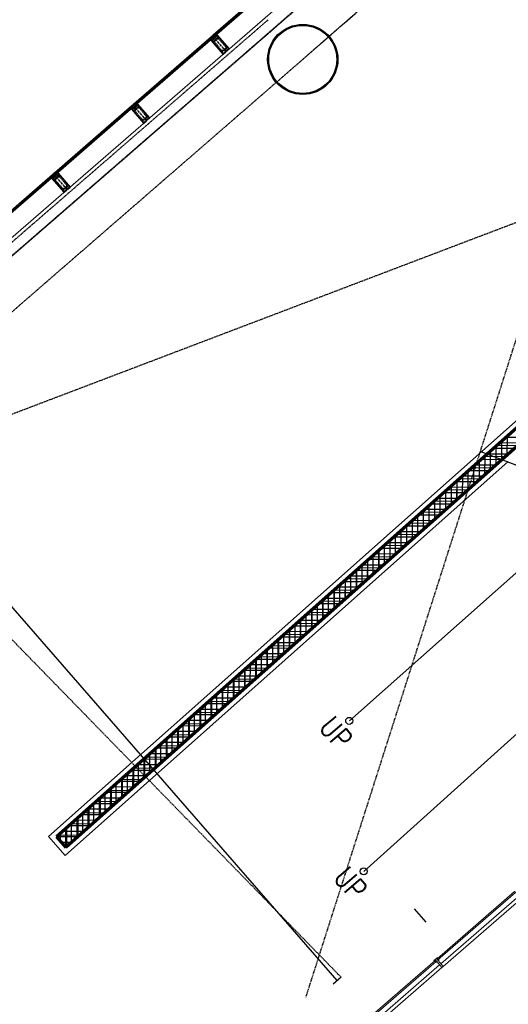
# Model space of a CAD drawing. Header units: millimetres. Extents: x 98667 to 994031, y -2704 to 533009.
# Tile 175 of 256: x 573439 to 580398, y 345326 to 359366. Entities that reach past the tile are written whole.
import ezdxf

# ---------------------------------------------------------------- set-up
doc = ezdxf.new("R2010")
doc.units = ezdxf.units.MM
for name, pattern in [('AP03000E0$0$CENTER', [50.8, 31.75, -6.35, 6.35, -6.35]), ('AP03000E0$0$HIDDEN', [9.525, 6.35, -3.175]), ('AP03000E0$0$HIDDENX2', [19.05, 12.7, -6.35]), ('HIDDENX2', [19.05, 12.7, -6.35]), ('sp00000g0$0$CENTER', [50.8, 31.75, -6.35, 6.35, -6.35])]:
    doc.linetypes.add(name, pattern=pattern)
doc.layers.get('Defpoints').update_dxf_attribs({"color": 251})
for name, color, linetype, lineweight in [('A-ANNO-TARG', 4, 'Continuous', 30), ('A-FLOR-OVHD', 2, 'HIDDENX2', 25), ('A-GLAZ-PRHT', 1, 'Continuous', 15), ('A-GLAZ-SILL', 1, 'Continuous', 15), ('A-WALL-FNSH', 1, 'Continuous', 15), ('A-WALL-FULL', 6, 'Continuous', 70), ('A-WALL-PATT', 5, 'Continuous', 15), ('AP03000E0$0$A-FLOR-EDGE', 1, 'AP03000E0$0$HIDDENX2', 15), ('AP03000E0$0$A-GLAZ-FULL-EXTR', 2, 'Continuous', 20), ('AP03000E0$0$A-GLAZ-MULL-EXTR', 3, 'Continuous', 35), ('AP03000E0$0$A-WALL-FNSH', 1, 'Continuous', 15)]:
    doc.layers.add(name, color=color, linetype=linetype, lineweight=lineweight)
for name, color, linetype in [('A-COL ENCLOUSER INNER', 1, 'Continuous'), ('A-COL ENCLOUSER OUTER', 6, 'Continuous'), ('A-WALL-PATT-50', 5, 'Continuous'), ('sp00000g0$0$S-GRID', 1, 'sp00000g0$0$CENTER')]:
    doc.layers.add(name, color=color, linetype=linetype)
doc.layers.add('AP03000E0$0$A-Slab Edge Guide', color=55, linetype='Continuous', lineweight=15, plot=False)
doc.styles.add('SOM-TEXT', font='SIMPLEX.shx', dxfattribs={"width": 0.8})

msp = doc.modelspace()

# ---------------------------------------------------------------- linework, layer by layer
at = {"color": 251, "linetype": 'AP03000E0$0$CENTER'}
for p, q in [((576379, 358913), (576183, 359139)), ((575247, 357928), (575050, 358155)), ((574115, 356944), (573918, 357171))]:
    msp.add_line(p, q, dxfattribs=at)
at = {"layer": 'A-ANNO-TARG', "color": 251}
for p, q in [((581093, 352789, 0), (579996, 353207, 0)), ((581735, 352570, 0), (578134, 349367, 0)), ((583541, 351907, 0), (578340, 347221, 0))]:
    msp.add_line(p, q, dxfattribs=at)
for centre in [(578132, 349368, 0), (578338, 347222, 0)]:
    msp.add_circle(centre, 50, dxfattribs=at)
at = {"layer": 'A-COL ENCLOUSER INNER', "color": 251}
for radius in [494, 485]:
    msp.add_circle((577470, 358800), radius, dxfattribs=at)
at = {"layer": 'A-COL ENCLOUSER OUTER', "color": 251}
msp.add_circle((577470, 358800), 500, dxfattribs=at)
at = {"layer": 'A-FLOR-OVHD', "color": 251}
for p, q in [((583401, 363872, 0), (577512, 345427, 0)), ((571043, 352873, 0), (587816, 359257, 0)), ((571043, 352873, 0), (578015, 345713, 0))]:
    msp.add_line(p, q, dxfattribs=at)
at = {"layer": 'A-GLAZ-PRHT', "color": 251}
for p, q in [((579471, 345866), (580584, 346834)), ((579373, 345979), (579354, 345963)), ((579354, 345963), (579373, 345979)), ((579354, 345963), (579453, 345850)), ((579453, 345850), (579354, 345963)), ((579471, 345866), (579373, 345979)), ((579373, 345979), (579471, 345866)), ((579453, 345850), (578339, 344882)), ((579453, 345850), (579471, 345866)), ((579471, 345866), (579453, 345850))]:
    msp.add_line(p, q, dxfattribs=at)
for points in [[(580501, 346921), (580488, 346936), (579383, 345975), (579396, 345960), (580501, 346921)], [(580552, 346872), (579439, 345904)], [(578265, 344976), (578252, 344992), (579357, 345952), (579370, 345937), (578265, 344976)], [(578307, 344920), (579419, 345887)]]:
    msp.add_lwpolyline(points, dxfattribs=at)
at = {"layer": 'A-GLAZ-SILL', "color": 251}
for p, q in [((579354, 345963), (579339, 345950)), ((579361, 345956), (579354, 345963)), ((579361, 345956), (579354, 345963)), ((579373, 345979), (579388, 345993)), ((579379, 345972), (579373, 345979)), ((579379, 345972), (579373, 345979)), ((579395, 345985), (579380, 345972)), ((579388, 345993), (579395, 345985)), ((579408, 345970), (579393, 345957)), ((579399, 345949), (579414, 345962)), ((579414, 345962), (579408, 345970)), ((579339, 345950), (579346, 345942)), ((579346, 345942), (579361, 345955)), ((579359, 345927), (579374, 345940)), ((579365, 345920), (579359, 345927)), ((579380, 345933), (579365, 345920))]:
    msp.add_line(p, q, dxfattribs=at)
at = {"layer": 'A-WALL-FNSH', "color": 251, "linetype": 'ByBlock'}
msp.add_line((586483, 358963, 0), (573851, 347720, 0), dxfattribs=at)
at = {"layer": 'A-WALL-FNSH', "color": 251, "linetype": 'Continuous'}
for p in [(580398, 353064), (573851, 347720, 0)]:
    msp.add_line(p, (574087, 347448, 0), dxfattribs=at)
at = {"layer": 'A-WALL-FULL', "color": 251, "linetype": 'Continuous'}
for p, q in [((586475, 358850, 0), (573963, 347712, 0)), ((586457, 358566), (574094, 347561, 0)), ((573963, 347712, 0), (574094, 347561, 0))]:
    msp.add_line(p, q, dxfattribs=at)
at = {"layer": 'A-WALL-PATT', "color": 251, "linetype": 'ByBlock'}
for p, q in [((573963, 347712, 0), (586475, 358850, 0)), ((586457, 358566, 0), (574094, 347561, 0)), ((574094, 347561, 0), (573963, 347712, 0))]:
    msp.add_line(p, q, dxfattribs=at)
at = {"layer": 'A-WALL-PATT', "color": 251, "linetype": 'Continuous'}
for p, q in [((580537, 353296), (580236, 353296)), ((580303, 353088), (580303, 353356)), ((580358, 353137), (580058, 353137)), ((580144, 352947), (580144, 353214)), ((579985, 352805), (579985, 353073)), ((579827, 352664), (579827, 352932)), ((580180, 352978), (579879, 352978)), ((579668, 352523), (579668, 352790)), ((580002, 352820), (579701, 352820)), ((579509, 352381), (579509, 352649)), ((579823, 352661), (579522, 352661)), ((579645, 352502), (579344, 352502)), ((579350, 352240), (579350, 352508)), ((579467, 352343), (579166, 352343)), ((579192, 352099), (579192, 352366)), ((579288, 352185), (578987, 352185)), ((579033, 351957), (579033, 352225)), ((579110, 352026), (578809, 352026)), ((578874, 351816), (578874, 352084)), ((578932, 351867), (578631, 351867)), ((578715, 351675), (578715, 351943)), ((578557, 351533), (578557, 351801)), ((578398, 351392), (578398, 351660)), ((578753, 351708), (578452, 351708)), ((578239, 351251), (578239, 351519)), ((578575, 351550), (578274, 351550)), ((578080, 351110), (578080, 351377)), ((578397, 351391), (578096, 351391)), ((578218, 351232), (577917, 351232)), ((577922, 350968), (577922, 351236)), ((578040, 351073), (577739, 351073)), ((577763, 350827), (577763, 351095)), ((577861, 350915), (577561, 350915)), ((577604, 350686), (577604, 350953)), ((577683, 350756), (577382, 350756)), ((577445, 350544), (577445, 350812)), ((577505, 350597), (577204, 350597)), ((577287, 350403), (577287, 350671)), ((577128, 350262), (577128, 350530)), ((576969, 350120), (576969, 350388)), ((577326, 350438), (577026, 350438)), ((576810, 349979), (576810, 350247)), ((577148, 350280), (576847, 350280)), ((576652, 349838), (576652, 350106)), ((576970, 350121), (576669, 350121)), ((576791, 349962), (576491, 349962)), ((576493, 349697), (576493, 349964)), ((576613, 349803), (576312, 349803)), ((576334, 349555), (576334, 349823)), ((576435, 349645), (576134, 349645)), ((576175, 349414), (576175, 349682)), ((576256, 349486), (575955, 349486)), ((576017, 349273), (576017, 349540)), ((575858, 349131), (575858, 349399)), ((575699, 348990), (575699, 349258)), ((576078, 349327), (575777, 349327)), ((575540, 348849), (575540, 349116)), ((575900, 349168), (575599, 349168)), ((575382, 348707), (575382, 348975)), ((575721, 349010), (575420, 349010)), ((575223, 348566), (575223, 348834)), ((575543, 348851), (575242, 348851)), ((575064, 348425), (575064, 348693)), ((575365, 348692), (575064, 348692)), ((575186, 348533), (574885, 348533)), ((574905, 348283), (574905, 348551)), ((575008, 348375), (574707, 348375)), ((574747, 348142), (574747, 348410)), ((574830, 348216), (574529, 348216)), ((574588, 348001), (574588, 348269)), ((574429, 347860), (574429, 348127)), ((574270, 347718), (574270, 347986)), ((574651, 348057), (574350, 348057)), ((574112, 347577), (574112, 347845)), ((574473, 347898), (574172, 347898)), ((574294, 347740), (573994, 347740)), ((574116, 347581), (574077, 347581))]:
    msp.add_line(p, q, dxfattribs=at)
at = {"layer": 'A-WALL-PATT-50', "color": 251, "linetype": 'Continuous'}
for p, q in [((580664, 353409), (580364, 353410)), ((580383, 353160), (580384, 353428)), ((580224, 353018), (580225, 353286)), ((580575, 353330), (580275, 353331)), ((580304, 353089), (580305, 353357)), ((580065, 352876), (580066, 353145)), ((580397, 353172), (580097, 353172)), ((580145, 352947), (580146, 353215)), ((580486, 353251), (580186, 353251)), ((579906, 352735), (579907, 353003)), ((580219, 353013), (579919, 353014)), ((579986, 352805), (579986, 353074)), ((580308, 353092), (580008, 353093)), ((580041, 352855), (579741, 352856)), ((579747, 352593), (579748, 352861)), ((579826, 352664), (579827, 352932)), ((580130, 352934), (579830, 352935)), ((579588, 352451), (579589, 352720)), ((579952, 352776), (579653, 352777)), ((579667, 352522), (579668, 352791)), ((579429, 352310), (579429, 352578)), ((579775, 352618), (579475, 352618)), ((579508, 352380), (579509, 352649)), ((579864, 352697), (579564, 352698)), ((579270, 352168), (579270, 352436)), ((579597, 352459), (579297, 352460)), ((579349, 352239), (579350, 352507)), ((579686, 352538), (579386, 352539)), ((579110, 352026), (579111, 352295)), ((579419, 352301), (579119, 352302)), ((579190, 352097), (579191, 352366)), ((579508, 352380), (579208, 352381)), ((579241, 352143), (578941, 352144)), ((578951, 351885), (578952, 352153)), ((579330, 352222), (579030, 352223)), ((579031, 351955), (579032, 352224)), ((578792, 351743), (578793, 352011)), ((579152, 352064), (578852, 352065)), ((578872, 351814), (578872, 352082)), ((578633, 351601), (578634, 351870)), ((578975, 351905), (578675, 351906)), ((578713, 351672), (578713, 351941)), ((579063, 351985), (578764, 351985)), ((578474, 351460), (578475, 351728)), ((578797, 351747), (578497, 351748)), ((578553, 351531), (578554, 351799)), ((578886, 351826), (578586, 351827)), ((578315, 351318), (578315, 351586)), ((578619, 351589), (578319, 351590)), ((578394, 351389), (578395, 351657)), ((578708, 351668), (578408, 351669)), ((578156, 351176), (578156, 351445)), ((578530, 351510), (578230, 351511)), ((578235, 351247), (578236, 351516)), ((577996, 351035), (577997, 351303)), ((578352, 351352), (578052, 351352)), ((578076, 351106), (578077, 351374)), ((578441, 351431), (578141, 351431)), ((577837, 350893), (577838, 351162)), ((578174, 351193), (577875, 351194)), ((577917, 350964), (577918, 351232)), ((578263, 351272), (577963, 351273)), ((577678, 350751), (577679, 351020)), ((577997, 351035), (577697, 351036)), ((577758, 350822), (577758, 351091)), ((578086, 351114), (577786, 351115)), ((577519, 350610), (577520, 350878)), ((577819, 350877), (577519, 350878)), ((577599, 350681), (577599, 350949)), ((577908, 350956), (577608, 350957)), ((577360, 350468), (577361, 350737)), ((577730, 350798), (577430, 350798)), ((577439, 350539), (577440, 350807)), ((577201, 350326), (577201, 350595)), ((577552, 350639), (577252, 350640)), ((577280, 350397), (577281, 350666)), ((577641, 350718), (577341, 350719)), ((577374, 350481), (577074, 350482)), ((577121, 350256), (577122, 350524)), ((577463, 350560), (577163, 350561)), ((577197, 350323), (576897, 350324)), ((576962, 350114), (576963, 350382)), ((577285, 350402), (576986, 350403)), ((577042, 350185), (577042, 350453)), ((576803, 349972), (576804, 350241)), ((577108, 350244), (576808, 350245)), ((576882, 350043), (576883, 350312)), ((576930, 350085), (576630, 350086)), ((576644, 349831), (576644, 350099)), ((577019, 350165), (576719, 350165)), ((576723, 349902), (576724, 350170)), ((576752, 349927), (576452, 349928)), ((576485, 349689), (576485, 349957)), ((576841, 350006), (576541, 350007)), ((576564, 349760), (576565, 350028)), ((576574, 349769), (576274, 349770)), ((576325, 349547), (576326, 349816)), ((576663, 349848), (576363, 349849)), ((576405, 349618), (576406, 349887)), ((576396, 349611), (576097, 349611)), ((576166, 349406), (576167, 349674)), ((576485, 349690), (576185, 349691)), ((576246, 349477), (576247, 349745)), ((576007, 349264), (576008, 349533)), ((576308, 349532), (576008, 349532)), ((576087, 349335), (576087, 349603)), ((576130, 349373), (575830, 349374)), ((575848, 349122), (575849, 349391)), ((576219, 349452), (575919, 349453)), ((575928, 349193), (575928, 349462)), ((575952, 349215), (575652, 349216)), ((575689, 348981), (575690, 349249)), ((576041, 349294), (575741, 349295)), ((575768, 349052), (575769, 349320)), ((575774, 349057), (575474, 349058)), ((575530, 348839), (575530, 349108)), ((575863, 349136), (575563, 349137)), ((575609, 348910), (575610, 349178)), ((575371, 348697), (575371, 348966)), ((575685, 348978), (575385, 348978)), ((575450, 348768), (575451, 349037)), ((575507, 348819), (575208, 348820)), ((575211, 348556), (575212, 348824)), ((575291, 348627), (575292, 348895)), ((575596, 348898), (575296, 348899)), ((575330, 348661), (575030, 348662)), ((575052, 348414), (575053, 348683)), ((575419, 348740), (575119, 348741)), ((575132, 348485), (575133, 348753)), ((575152, 348503), (574852, 348504)), ((574893, 348273), (574894, 348541)), ((575241, 348582), (574941, 348583)), ((574973, 348343), (574973, 348612)), ((574734, 348131), (574735, 348399)), ((575063, 348424), (574763, 348425)), ((574814, 348202), (574814, 348470)), ((574575, 347989), (574576, 348258)), ((574885, 348265), (574585, 348266)), ((574654, 348060), (574655, 348328)), ((574974, 348345), (574674, 348345)), ((574707, 348107), (574407, 348108)), ((574416, 347848), (574416, 348116)), ((574495, 347918), (574496, 348187)), ((574796, 348186), (574496, 348187)), ((574530, 347949), (574230, 347950)), ((574257, 347706), (574257, 347974)), ((574618, 348028), (574319, 348029)), ((574336, 347777), (574337, 348045)), ((574352, 347791), (574052, 347791)), ((574097, 347564), (574098, 347833)), ((574441, 347870), (574141, 347871)), ((574177, 347635), (574178, 347904)), ((574263, 347712), (573963, 347712)), ((574018, 347649), (574019, 347762)), ((574174, 347632), (574032, 347633))]:
    msp.add_line(p, q, dxfattribs=at)
at = {"layer": 'AP03000E0$0$A-FLOR-EDGE', "color": 251, "linetype": 'AP03000E0$0$HIDDEN'}
msp.add_line((461507, 258989), (576978, 359366), dxfattribs=at)
at = {"layer": 'AP03000E0$0$A-GLAZ-FULL-EXTR', "color": 251}
for p, q in [((576196, 359150), (577272, 360088)), ((577280, 360079), (576204, 359141)), ((576211, 359132), (577288, 360070)), ((577292, 360065), (576215, 359128)), ((576393, 358924), (577469, 359862)), ((575064, 358166), (576169, 359127)), ((576177, 359118), (575072, 358157)), ((575079, 358148), (576185, 359109)), ((576189, 359105), (575083, 358144)), ((576164, 359107), (576171, 359098)), ((576170, 359108), (576166, 359104)), ((576166, 359104), (576169, 359100)), ((576177, 359118), (576168, 359111)), ((576168, 359111), (576176, 359101)), ((576169, 359127), (576177, 359118)), ((576169, 359100), (576174, 359104)), ((576174, 359104), (576170, 359108)), ((576176, 359101), (576185, 359109)), ((576185, 359109), (576177, 359118)), ((576185, 359109), (576189, 359105)), ((576204, 359141), (576196, 359150)), ((576204, 359141), (576213, 359149)), ((576211, 359132), (576204, 359141)), ((576221, 359140), (576211, 359132)), ((576215, 359128), (576211, 359132)), ((576213, 359149), (576221, 359140)), ((576215, 359147), (576219, 359151)), ((576219, 359142), (576215, 359147)), ((576217, 359153), (576225, 359144)), ((576219, 359151), (576223, 359146)), ((576223, 359146), (576219, 359142)), ((575260, 357940), (576366, 358901)), ((573932, 357182), (575037, 358143)), ((575045, 358134), (573939, 357173)), ((573947, 357164), (575053, 358125)), ((575057, 358121), (573951, 357160)), ((575032, 358123), (575039, 358113)), ((575038, 358124), (575033, 358120)), ((575033, 358120), (575037, 358116)), ((575045, 358134), (575036, 358126)), ((575036, 358126), (575044, 358117)), ((575037, 358143), (575045, 358134)), ((575037, 358116), (575042, 358120)), ((575042, 358120), (575038, 358124)), ((575044, 358117), (575053, 358125)), ((575053, 358125), (575045, 358134)), ((575053, 358125), (575057, 358121)), ((575072, 358157), (575064, 358166)), ((575072, 358157), (575081, 358165)), ((575079, 358148), (575072, 358157)), ((575088, 358156), (575079, 358148)), ((575083, 358144), (575079, 358148)), ((575081, 358165), (575088, 358156)), ((575083, 358163), (575087, 358167)), ((575086, 358158), (575083, 358163)), ((575085, 358169), (575093, 358160)), ((575091, 358162), (575086, 358158)), ((575087, 358167), (575091, 358162)), ((574128, 356956), (575234, 357917)), ((572800, 356198), (573905, 357159)), ((573913, 357150), (572807, 356189)), ((572815, 356180), (573921, 357141)), ((573925, 357137), (572819, 356176)), ((573899, 357138), (573907, 357129)), ((573906, 357140), (573901, 357136)), ((573901, 357136), (573905, 357132)), ((573913, 357150), (573904, 357142)), ((573904, 357142), (573912, 357133)), ((573905, 357159), (573913, 357150)), ((573905, 357132), (573910, 357136)), ((573910, 357136), (573906, 357140)), ((573912, 357133), (573921, 357141)), ((573921, 357141), (573913, 357150)), ((573921, 357141), (573925, 357137)), ((573939, 357173), (573932, 357182)), ((573939, 357173), (573949, 357181)), ((573947, 357164), (573939, 357173)), ((573956, 357172), (573947, 357164)), ((573951, 357160), (573947, 357164)), ((573949, 357181), (573956, 357172)), ((573950, 357179), (573955, 357183)), ((573954, 357174), (573950, 357179)), ((573953, 357185), (573961, 357176)), ((573959, 357178), (573954, 357174)), ((573955, 357183), (573959, 357178)), ((572996, 355972), (574102, 356933))]:
    msp.add_line(p, q, dxfattribs=at)
at = {"layer": 'AP03000E0$0$A-GLAZ-FULL-EXTR', "color": 251, "linetype": 'Continuous'}
for p, q in [((576169, 359110), (576169, 359111)), ((576170, 359112), (576183, 359112)), ((576170, 359109), (576184, 359109)), ((576172, 359106), (576172, 359114)), ((576172, 359106), (576181, 359106)), ((576173, 359115), (576180, 359115)), ((576175, 359103), (576175, 359117)), ((576175, 359102), (576177, 359102)), ((576177, 359118), (576177, 359118)), ((576178, 359103), (576178, 359117)), ((576181, 359106), (576181, 359114)), ((576185, 359109), (576185, 359110)), ((576204, 359141), (576204, 359141)), ((576204, 359140), (576220, 359140)), ((576206, 359144), (576218, 359143)), ((576207, 359138), (576207, 359144)), ((576207, 359137), (576217, 359137)), ((576210, 359147), (576215, 359147)), ((576210, 359134), (576210, 359147)), ((576210, 359134), (576213, 359134)), ((576213, 359134), (576213, 359149)), ((576216, 359137), (576216, 359145)), ((576220, 359139), (576220, 359141)), ((575036, 358126), (575052, 358126)), ((575037, 358125), (575038, 358128)), ((575039, 358129), (575050, 358129)), ((575039, 358123), (575050, 358123)), ((575041, 358121), (575041, 358130)), ((575042, 358120), (575046, 358120)), ((575043, 358132), (575047, 358132)), ((575044, 358118), (575044, 358133)), ((575047, 358120), (575047, 358132)), ((575050, 358123), (575050, 358128)), ((575072, 358158), (575087, 358157)), ((575073, 358156), (575073, 358158)), ((575074, 358154), (575086, 358154)), ((575075, 358161), (575084, 358161)), ((575076, 358152), (575076, 358161)), ((575077, 358151), (575083, 358151)), ((575079, 358164), (575082, 358164)), ((575079, 358149), (575079, 358164)), ((575082, 358151), (575082, 358163)), ((575085, 358153), (575085, 358160)), ((575088, 358156), (575088, 358156)), ((573905, 357143), (573919, 357143)), ((573906, 357140), (573906, 357144)), ((573906, 357140), (573919, 357140)), ((573909, 357136), (573910, 357147)), ((573909, 357146), (573916, 357146)), ((573909, 357137), (573916, 357137)), ((573912, 357149), (573914, 357149)), ((573912, 357134), (573912, 357134)), ((573913, 357134), (573913, 357150)), ((573916, 357137), (573916, 357147)), ((573919, 357140), (573919, 357143)), ((573941, 357175), (573954, 357175)), ((573941, 357171), (573941, 357175)), ((573941, 357172), (573956, 357172)), ((573944, 357168), (573952, 357168)), ((573945, 357178), (573951, 357178)), ((573945, 357167), (573945, 357178)), ((573946, 357165), (573949, 357165)), ((573948, 357181), (573949, 357181)), ((573948, 357164), (573948, 357180)), ((573951, 357167), (573951, 357178)), ((573954, 357170), (573954, 357175))]:
    msp.add_line(p, q, dxfattribs=at)
at = {"layer": 'AP03000E0$0$A-GLAZ-MULL-EXTR', "color": 251}
for p, q in [((576178, 359095), (576157, 359077)), ((576157, 359077), (576164, 359076)), ((576196, 359104), (576164, 359076)), ((576164, 359076), (576181, 359091)), ((576164, 359076), (576167, 359073)), ((576167, 359073), (576338, 358876)), ((576170, 359075), (576199, 359101)), ((576207, 359032), (576170, 359075)), ((576177, 359134), (576173, 359131)), ((576173, 359131), (576196, 359104)), ((576203, 359104), (576177, 359134)), ((576181, 359091), (576178, 359095)), ((576192, 359147), (576188, 359144)), ((576188, 359144), (576214, 359114)), ((576215, 359121), (576192, 359147)), ((576199, 359101), (576201, 359098)), ((576201, 359098), (576233, 359126)), ((576231, 359128), (576203, 359104)), ((576338, 358881), (576207, 359032)), ((576214, 359114), (576218, 359117)), ((576247, 359149), (576215, 359121)), ((576218, 359117), (576248, 359143)), ((576227, 359138), (576247, 359156)), ((576230, 359134), (576227, 359138)), ((576247, 359149), (576230, 359134)), ((576233, 359126), (576231, 359128)), ((576247, 359156), (576247, 359149)), ((576250, 359145), (576247, 359149)), ((576248, 359143), (576285, 359100)), ((576421, 358949), (576250, 359145)), ((576285, 359100), (576417, 358949)), ((576338, 358876), (576376, 358909)), ((576370, 358908), (576338, 358881)), ((576400, 358938), (576368, 358911)), ((576368, 358911), (576370, 358908)), ((576374, 358912), (576402, 358936)), ((576376, 358909), (576374, 358912)), ((576417, 358949), (576385, 358921)), ((576385, 358921), (576387, 358919)), ((576387, 358919), (576421, 358949)), ((576402, 358936), (576400, 358938)), ((575046, 358111), (575025, 358093)), ((575025, 358093), (575032, 358092)), ((575064, 358120), (575032, 358092)), ((575032, 358092), (575049, 358107)), ((575032, 358092), (575035, 358089)), ((575035, 358089), (575206, 357892)), ((575037, 358091), (575067, 358116)), ((575075, 358048), (575037, 358091)), ((575045, 358150), (575041, 358147)), ((575041, 358147), (575064, 358120)), ((575071, 358120), (575045, 358150)), ((575049, 358107), (575046, 358111)), ((575060, 358163), (575056, 358160)), ((575056, 358160), (575082, 358130)), ((575083, 358137), (575060, 358163)), ((575067, 358116), (575069, 358114)), ((575069, 358114), (575101, 358142)), ((575099, 358144), (575071, 358120)), ((575206, 357897), (575075, 358048)), ((575082, 358130), (575086, 358133)), ((575115, 358165), (575083, 358137)), ((575086, 358133), (575116, 358159)), ((575095, 358154), (575115, 358172)), ((575098, 358150), (575095, 358154)), ((575115, 358165), (575098, 358150)), ((575101, 358142), (575099, 358144)), ((575115, 358172), (575115, 358165)), ((575118, 358161), (575115, 358165)), ((575116, 358159), (575153, 358116)), ((575289, 357965), (575118, 358161)), ((575153, 358116), (575285, 357965)), ((575206, 357892), (575243, 357925)), ((575238, 357924), (575206, 357897)), ((575267, 357954), (575236, 357926)), ((575236, 357926), (575238, 357924)), ((575242, 357927), (575269, 357952)), ((575243, 357925), (575242, 357927)), ((575285, 357965), (575253, 357937)), ((575253, 357937), (575255, 357935)), ((575255, 357935), (575289, 357965)), ((575269, 357952), (575267, 357954)), ((573914, 357127), (573893, 357109)), ((573893, 357109), (573900, 357108)), ((573932, 357136), (573900, 357108)), ((573900, 357108), (573917, 357123)), ((573900, 357108), (573903, 357104)), ((573903, 357104), (574074, 356908)), ((573905, 357106), (573935, 357132)), ((573943, 357063), (573905, 357106)), ((573913, 357166), (573909, 357163)), ((573909, 357163), (573932, 357136)), ((573939, 357136), (573913, 357166)), ((573917, 357123), (573914, 357127)), ((573928, 357179), (573924, 357176)), ((573924, 357176), (573950, 357146)), ((573951, 357153), (573928, 357179)), ((573935, 357132), (573937, 357130)), ((573937, 357130), (573969, 357158)), ((573967, 357160), (573939, 357136)), ((574074, 356913), (573943, 357063)), ((573950, 357146), (573954, 357149)), ((573983, 357180), (573951, 357153)), ((573954, 357149), (573984, 357175)), ((573963, 357169), (573983, 357187)), ((573966, 357166), (573963, 357169)), ((573983, 357180), (573966, 357166)), ((573969, 357158), (573967, 357160)), ((573983, 357187), (573983, 357180)), ((573986, 357177), (573983, 357180)), ((573984, 357175), (574021, 357132)), ((574157, 356980), (573986, 357177)), ((574021, 357132), (574152, 356981)), ((574074, 356908), (574111, 356941)), ((574106, 356940), (574074, 356913)), ((574135, 356970), (574104, 356942)), ((574104, 356942), (574106, 356940)), ((574109, 356943), (574137, 356968)), ((574111, 356941), (574109, 356943)), ((574152, 356981), (574121, 356953)), ((574121, 356953), (574123, 356951)), ((574123, 356951), (574157, 356980)), ((574137, 356968), (574135, 356970))]:
    msp.add_line(p, q, dxfattribs=at)
at = {"layer": 'AP03000E0$0$A-GLAZ-MULL-EXTR', "color": 251, "linetype": 'Continuous'}
for p, q in [((576157, 359077), (576157, 359077)), ((576160, 359077), (576160, 359080)), ((576160, 359079), (576167, 359079)), ((576163, 359083), (576171, 359083)), ((576163, 359076), (576163, 359083)), ((576166, 359079), (576167, 359085)), ((576167, 359086), (576175, 359086)), ((576170, 359081), (576170, 359088)), ((576171, 359089), (576178, 359089)), ((576173, 359084), (576173, 359091)), ((576174, 359092), (576180, 359092)), ((576176, 359087), (576176, 359094)), ((576179, 359090), (576179, 359093)), ((576227, 359137), (576227, 359138)), ((576228, 359136), (576233, 359136)), ((576229, 359140), (576236, 359139)), ((576230, 359134), (576230, 359141)), ((576233, 359143), (576240, 359143)), ((576233, 359137), (576233, 359143)), ((576236, 359146), (576244, 359146)), ((576237, 359140), (576237, 359146)), ((576240, 359149), (576247, 359149)), ((576240, 359142), (576240, 359149)), ((576243, 359152), (576247, 359152)), ((576243, 359145), (576243, 359152)), ((576246, 359148), (576246, 359155)), ((576247, 359155), (576247, 359155)), ((575026, 358093), (575026, 358094)), ((575026, 358093), (575033, 358093)), ((575029, 358097), (575037, 358097)), ((575029, 358093), (575029, 358096)), ((575032, 358093), (575032, 358099)), ((575033, 358100), (575040, 358100)), ((575035, 358095), (575035, 358102)), ((575036, 358103), (575044, 358103)), ((575039, 358098), (575039, 358105)), ((575040, 358106), (575048, 358106)), ((575042, 358101), (575042, 358108)), ((575044, 358109), (575047, 358109)), ((575045, 358104), (575045, 358110)), ((575048, 358106), (575048, 358108)), ((575095, 358154), (575102, 358154)), ((575096, 358152), (575096, 358155)), ((575097, 358150), (575099, 358150)), ((575098, 358157), (575106, 358157)), ((575099, 358151), (575099, 358157)), ((575102, 358160), (575109, 358160)), ((575102, 358154), (575102, 358160)), ((575105, 358156), (575105, 358163)), ((575106, 358163), (575113, 358163)), ((575109, 358166), (575115, 358166)), ((575109, 358159), (575109, 358166)), ((575112, 358162), (575112, 358168)), ((575113, 358169), (575115, 358169)), ((575115, 358166), (575115, 358171)), ((573895, 357111), (573903, 357111)), ((573895, 357109), (573895, 357110)), ((573898, 357108), (573898, 357113)), ((573899, 357114), (573906, 357114)), ((573901, 357109), (573901, 357116)), ((573902, 357117), (573910, 357117)), ((573904, 357112), (573904, 357119)), ((573906, 357120), (573913, 357120)), ((573907, 357115), (573907, 357121)), ((573910, 357123), (573917, 357123)), ((573911, 357118), (573911, 357124)), ((573913, 357126), (573914, 357126)), ((573914, 357120), (573914, 357127)), ((573964, 357171), (573972, 357171)), ((573964, 357168), (573968, 357168)), ((573965, 357167), (573965, 357171)), ((573968, 357174), (573975, 357174)), ((573968, 357167), (573968, 357174)), ((573971, 357177), (573979, 357177)), ((573971, 357170), (573971, 357177)), ((573974, 357173), (573974, 357180)), ((573975, 357180), (573983, 357180)), ((573977, 357176), (573977, 357182)), ((573979, 357183), (573983, 357183)), ((573981, 357179), (573981, 357185)), ((573982, 357187), (573983, 357187))]:
    msp.add_line(p, q, dxfattribs=at)
at = {"layer": 'AP03000E0$0$A-GLAZ-MULL-EXTR', "color": 251, "linetype": 'AP03000E0$0$HIDDENX2'}
for p, q in [((576178, 359068), (576215, 359101)), ((576191, 359053), (576178, 359068)), ((576266, 359119), (576191, 359053)), ((576306, 358921), (576207, 359034)), ((576210, 359070), (576247, 359103)), ((576215, 359101), (576253, 359134)), ((576315, 358929), (576217, 359043)), ((576218, 359060), (576255, 359093)), ((576253, 359134), (576266, 359119)), ((576273, 359092), (576372, 358979)), ((576283, 359100), (576381, 358987)), ((576370, 358961), (576333, 358928)), ((576379, 358952), (576341, 358919)), ((575046, 358084), (575083, 358117)), ((575059, 358069), (575046, 358084)), ((575134, 358135), (575059, 358069)), ((575173, 357937), (575075, 358050)), ((575077, 358086), (575115, 358118)), ((575083, 358117), (575121, 358150)), ((575183, 357945), (575084, 358059)), ((575086, 358076), (575123, 358109)), ((575121, 358150), (575134, 358135)), ((575141, 358108), (575239, 357995)), ((575151, 358116), (575249, 358003)), ((575238, 357977), (575201, 357944)), ((575246, 357967), (575209, 357935)), ((573913, 357100), (573951, 357133)), ((573927, 357085), (573913, 357100)), ((574002, 357151), (573927, 357085)), ((574041, 356953), (573943, 357066)), ((573945, 357102), (573983, 357134)), ((573951, 357133), (573989, 357166)), ((574051, 356961), (573952, 357074)), ((573954, 357092), (573991, 357125)), ((573989, 357166), (574002, 357151)), ((574009, 357124), (574107, 357010)), ((574018, 357132), (574117, 357019)), ((574106, 356993), (574068, 356960)), ((574114, 356983), (574077, 356951))]:
    msp.add_line(p, q, dxfattribs=at)
at = {"layer": 'AP03000E0$0$A-GLAZ-MULL-EXTR', "color": 251}
for centre in [(576170, 359130), (576171, 359129), (576172, 359129), (576172, 359128), (576173, 359127), (576174, 359126), (576193, 359150), (576194, 359149), (576194, 359148), (576195, 359148), (576196, 359147), (576196, 359146), (575038, 358146), (575039, 358145), (575040, 358145), (575040, 358144), (575041, 358143), (575042, 358142), (575061, 358166), (575062, 358165), (575062, 358164), (575063, 358163), (575064, 358163), (575064, 358162), (573906, 357162), (573907, 357161), (573907, 357160), (573908, 357160), (573909, 357159), (573909, 357158), (573929, 357182), (573929, 357181), (573930, 357180), (573931, 357179), (573931, 357179), (573932, 357178)]:
    msp.add_arc(centre, 2.83, 249.0607, 12.9393, dxfattribs=at)
at = {"layer": 'AP03000E0$0$A-GLAZ-MULL-EXTR', "color": 251, "linetype": 'AP03000E0$0$HIDDENX2'}
for centre, radius, start, end in [((576226, 359051), 25, 131, 221), ((576226, 359051), 12.5, 131, 221), ((576264, 359084), 25, 41, 131), ((576264, 359084), 12.5, 41, 131), ((576324, 358938), 25, 221, 311), ((576324, 358938), 12.5, 221, 311), ((576362, 358970), 12.5, 311, 41), ((576362, 358970), 25, 311, 41), ((575094, 358067), 25, 131, 221), ((575094, 358067), 12.5, 131, 221), ((575132, 358100), 25, 41, 131), ((575132, 358100), 12.5, 41, 131), ((575192, 357954), 25, 221, 311), ((575192, 357954), 12.5, 221, 311), ((575230, 357986), 12.5, 311, 41), ((575230, 357986), 25, 311, 41), ((573962, 357083), 25, 131, 221), ((573962, 357083), 12.5, 131, 221), ((574000, 357115), 25, 41, 131), ((574000, 357115), 12.5, 41, 131), ((574060, 356969), 25, 221, 311), ((574060, 356969), 12.5, 221, 311), ((574098, 357002), 12.5, 311, 41), ((574098, 357002), 25, 311, 41)]:
    msp.add_arc(centre, radius, start, end, dxfattribs=at)
at = {"layer": 'AP03000E0$0$A-Slab Edge Guide', "color": 251, "linetype": 'AP03000E0$0$HIDDEN'}
msp.add_line((461999, 258423), (577470, 358800), dxfattribs=at)
msp.add_arc((459073, 495000), 180466, 311, 11.42421, dxfattribs=at)
at = {"layer": 'AP03000E0$0$A-WALL-FNSH', "color": 251, "linetype": 'AP03000E0$0$HIDDEN'}
for p, q in [((461602, 258880), (577073, 359257)), ((461606, 258876), (577076, 359253))]:
    msp.add_line(p, q, dxfattribs=at)
for radius, end in [(179861, 11.46315), (179866, 11.46283)]:
    msp.add_arc((459073, 495000), radius, 311, end, dxfattribs=at)
at = {"layer": 'Defpoints', "color": 251}
for p, q in [((577958, 345664), (570714, 353998)), ((579058, 346686), (579222, 346497)), ((578015, 345713), (577902, 345614))]:
    msp.add_line(p, q, dxfattribs=at)
at = {"layer": 'sp00000g0$0$S-GRID', "color": 251}
msp.add_arc((459073, 495000), 180466, 310.99999, 11.42421, dxfattribs=at)

# ---------------------------------------------------------------- texts
at = {"layer": 'A-ANNO-TARG', "color": 251, "style": 'SOM-TEXT', "width": 0.8}
for p in [(577685, 349268, 0), (577891, 347122, 0)]:
    msp.add_text('UP', height=300, rotation=310.4192, dxfattribs=at).set_placement(p)

doc.saveas('drawing.dxf')
